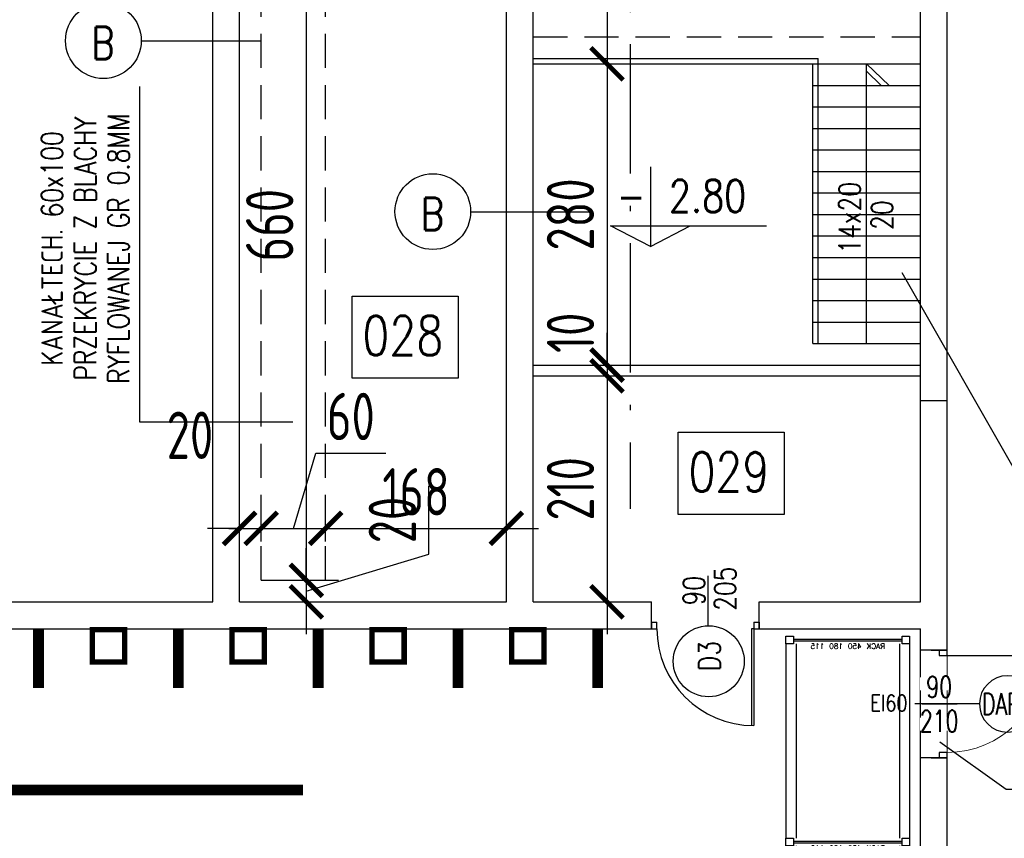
# Model space of a CAD drawing. Extents: x 153948 to 285449, y -89387 to -60195.
# Tile 48 of 101: x 249353 to 250268, y -75775 to -75014. Entities that reach past the tile are written whole.
import ezdxf
from ezdxf.enums import TextEntityAlignment as Align

# ---------------------------------------------------------------- set-up
doc = ezdxf.new("R2010")
doc.units = 0
doc.header["$LTSCALE"] = 100
doc.header["$MEASUREMENT"] = 0
doc.header["$PDMODE"] = 1
for name, pattern in [('ACAD_ISO10W100', [18.5, 12, -3, 0.5, -3]), ('DASHED2', [0.375, 0.25, -0.125]), ('HIDDEN2', [4.7625, 3.175, -1.5875])]:
    doc.linetypes.add(name, pattern=pattern)
doc.layers.get('0').update_dxf_attribs({"linetype": 'CONTINUOUS'})
doc.layers.get('DEFPOINTS').update_dxf_attribs({"linetype": 'CONTINUOUS'})
for name, color, linetype in [('A-BUD-OP', 3, 'CONTINUOUS'), ('A-DRZWI', 5, 'CONTINUOUS'), ('A-DRZWI OPIS 100', 5, 'CONTINUOUS'), ('A-LINIA PASY', 253, 'CONTINUOUS'), ('ALUMINIUM', 5, 'CONTINUOUS'), ('CEGLA', 4, 'CONTINUOUS'), ('DRZWI', 5, 'CONTINUOUS'), ('OPIS-POM', 2, 'CONTINUOUS'), ('OSIE', 8, 'ACAD_ISO10W100'), ('R-----OP', 2, 'CONTINUOUS'), ('RS REGAŁY', 7, 'CONTINUOUS'), ('SCHODY', 2, 'CONTINUOUS'), ('SCIANY-GK', 11, 'CONTINUOUS'), ('WIDOK', 11, 'CONTINUOUS'), ('WYMIARY', 1, 'CONTINUOUS')]:
    doc.layers.add(name, color=color, linetype=linetype)
doc.layers.add('A-NADPROŻE', color=8, linetype='DASHED2', lineweight=9)
doc.layers.add('PROJ_WIPEOUT', color=3, linetype='CONTINUOUS', lineweight=0)
doc.layers.add('A-PROSTOWNIK', color=7, linetype='CONTINUOUS', true_color=0xff0f0f)
doc.styles.add('DYBY-NORMALNY-0-8-N', font='ROMANS.SHX', dxfattribs={"width": 0.8})
doc.styles.add('ROMANS', font='romans')
doc.styles.get("Standard").update_dxf_attribs({"font": 'txt.shx'})
doc.styles.add('STYLE2', font='isocp.shx', dxfattribs={"width": 0.8})
doc.dimstyles.new('KRESKI_100', dxfattribs={"dimscale": 20, "dimtxt": 2.2, "dimasz": 1.5, "dimexe": 1.5, "dimexo": 1.5, "dimgap": 0.6, "dimtad": 1, "dimdec": 1, "dimrnd": 0.5, "dimdsep": 46, "dimtxsty": 'STYLE2', "dimblk1": 'ARCHTICK', "dimblk2": 'ARCHTICK', "dimsah": 1, "dimcen": 2.5, "dimdle": 1.5, "dimclrd": 10, "dimclre": 10, "dimclrt": 15, "dimadec": 0, "dimazin": 0, "dimtfac": 1, "dimtdec": 1, "dimtmove": 1, "dimatfit": 3, "dimldrblk": 'ARCHTICK', "dimfxl": 1.5, "dimfxlon": 1, "dimtolj": 1, "dimtzin": 0, "dimarcsym": 0})

# ---------------------------------------------------------------- blocks, each defined once
blk = doc.blocks.new('D100')
at = {"layer": 'ALUMINIUM'}
for p, q in [((0, 0), (0, -6)), ((0, 0), (5, 0)), ((5, -5.96), (5, 0)), ((95.02, 0.04), (100.02, 0.04)), ((95.02, 0.04), (95.02, -5.96)), ((100.02, 0.04), (100.02, -5.96)), ((0, -6), (5, -6)), ((93, -5.96), (93, -95.93)), ((95.02, -5.96), (93, -5.96)), ((95, -5.96), (95, -95.96)), ((95.02, -5.96), (100.02, -5.96))]:
    blk.add_line(p, q, dxfattribs=at)
blk.add_arc((95, -5.96), 90, 180, 270, dxfattribs=at)
blk = doc.blocks.new('_ARCHTICK')
at = {"color": 0, "linetype": 'ByBlock', "const_width": 0.15}
blk.add_lwpolyline([(-0.5, -0.5), (0.5, 0.5)], dxfattribs=at)
blk = doc.blocks.new('*D154')
at = {"layer": 'DEFPOINTS', "color": 0, "ltscale": 0.1, "transparency": 16777216}
for p in [(249577.4, -75487.25), (249557.4, -75529.55), (249577.4, -75529.55)]:
    blk.add_point(p, dxfattribs=at)
at = {"layer": 'WYMIARY', "color": 10, "lineweight": -2, "ltscale": 0.1, "transparency": 16777216}
for p, q in [((249557.4, -75499.55), (249557.4, -75457.25)), ((249577.4, -75499.55), (249577.4, -75457.25)), ((249557.4, -75487.25), (249527.4, -75487.25)), ((249557.4, -75487.25), (249577.4, -75487.25)), ((249577.4, -75487.25), (249607.4, -75487.25))]:
    blk.add_line(p, q, dxfattribs=at)
at = {"layer": 'WYMIARY', "color": 10, "lineweight": -2, "ltscale": 0.1, "transparency": 16777216, "xscale": 30, "yscale": 30, "zscale": 30}
blk.add_blockref('_ARCHTICK', (249557.4, -75487.25), dxfattribs=at)
at = {"layer": 'WYMIARY', "color": 10, "lineweight": -2, "ltscale": 0.1, "transparency": 16777216, "xscale": 30, "yscale": 30, "zscale": 30, "rotation": 180}
blk.add_blockref('_ARCHTICK', (249577.4, -75487.25), dxfattribs=at)
at = {"layer": 'WYMIARY', "color": 15, "ltscale": 0.1, "transparency": 16777216, "insert": (249511.21, -75400.74), "char_height": 44, "attachment_point": 5, "style": 'STYLE2'}
blk.add_mtext('\\A1;20', dxfattribs=at)
blk = doc.blocks.new('*D155')
at = {"layer": 'DEFPOINTS', "color": 0, "ltscale": 0.1, "transparency": 16777216}
for p in [(249637.4, -75487.25), (249577.4, -75529.55), (249637.4, -75529.55)]:
    blk.add_point(p, dxfattribs=at)
at = {"layer": 'WYMIARY', "color": 10, "lineweight": -2, "ltscale": 0.1, "transparency": 16777216}
for p, q in [((249607.4, -75487.25), (249628.4, -75417.25)), ((249628.4, -75417.25), (249693.26, -75417.25)), ((249577.4, -75499.55), (249577.4, -75457.25)), ((249637.4, -75499.55), (249637.4, -75457.25)), ((249547.4, -75487.25), (249667.4, -75487.25))]:
    blk.add_line(p, q, dxfattribs=at)
at = {"layer": 'WYMIARY', "color": 10, "lineweight": -2, "ltscale": 0.1, "transparency": 16777216, "xscale": 30, "yscale": 30, "zscale": 30, "rotation": 180}
blk.add_blockref('_ARCHTICK', (249577.4, -75487.25), dxfattribs=at)
at = {"layer": 'WYMIARY', "color": 10, "lineweight": -2, "ltscale": 0.1, "transparency": 16777216, "xscale": 30, "yscale": 30, "zscale": 30}
blk.add_blockref('_ARCHTICK', (249637.4, -75487.25), dxfattribs=at)
at = {"layer": 'WYMIARY', "color": 15, "ltscale": 0.1, "transparency": 16777216, "insert": (249660.83, -75383.25), "char_height": 44, "attachment_point": 5, "style": 'STYLE2'}
blk.add_mtext('\\A1;60', dxfattribs=at)
blk = doc.blocks.new('*D156')
at = {"layer": 'DEFPOINTS', "color": 0, "ltscale": 0.1, "transparency": 16777216}
for p in [(249805.4, -75487.25), (249637.4, -75529.55), (249805.4, -75529.55)]:
    blk.add_point(p, dxfattribs=at)
at = {"layer": 'WYMIARY', "color": 10, "lineweight": -2, "ltscale": 0.1, "transparency": 16777216}
for p, q in [((249637.4, -75499.55), (249637.4, -75457.25)), ((249805.4, -75499.55), (249805.4, -75457.25)), ((249607.4, -75487.25), (249835.4, -75487.25))]:
    blk.add_line(p, q, dxfattribs=at)
at = {"layer": 'WYMIARY', "color": 10, "lineweight": -2, "ltscale": 0.1, "transparency": 16777216, "xscale": 30, "yscale": 30, "zscale": 30, "rotation": 180}
blk.add_blockref('_ARCHTICK', (249637.4, -75487.25), dxfattribs=at)
at = {"layer": 'WYMIARY', "color": 10, "lineweight": -2, "ltscale": 0.1, "transparency": 16777216, "xscale": 30, "yscale": 30, "zscale": 30}
blk.add_blockref('_ARCHTICK', (249805.4, -75487.25), dxfattribs=at)
at = {"layer": 'WYMIARY', "color": 15, "ltscale": 0.1, "transparency": 16777216, "insert": (249721.4, -75453.25), "char_height": 44, "attachment_point": 5, "style": 'STYLE2'}
blk.add_mtext('\\A1;168', dxfattribs=at)
blk = doc.blocks.new('*D161')
at = {"layer": 'DEFPOINTS', "color": 0, "ltscale": 0.1, "transparency": 16777216}
for p in [(249577.4, -74875.49), (249577.4, -75535.55), (249619.39, -75535.55)]:
    blk.add_point(p, dxfattribs=at)
at = {"layer": 'WYMIARY', "color": 10, "lineweight": -2, "ltscale": 0.1, "transparency": 16777216}
for p, q in [((249619.39, -74845.49), (249619.39, -75565.55)), ((249607.4, -74875.49), (249649.39, -74875.49)), ((249607.4, -75535.55), (249649.39, -75535.55))]:
    blk.add_line(p, q, dxfattribs=at)
at = {"layer": 'WYMIARY', "color": 10, "lineweight": -2, "ltscale": 0.1, "transparency": 16777216, "xscale": 30, "yscale": 30, "zscale": 30}
for p, rotation in [((249619.39, -74875.49), 90), ((249619.39, -75535.55), 270)]:
    blk.add_blockref('_ARCHTICK', p, dxfattribs=dict(at, rotation=rotation))
at = {"layer": 'WYMIARY', "color": 15, "ltscale": 0.1, "transparency": 16777216, "insert": (249585.39, -75205.52), "char_height": 44, "attachment_point": 5, "rotation": 90, "style": 'STYLE2'}
blk.add_mtext('\\A1;660', dxfattribs=at)
blk = doc.blocks.new('*D162')
at = {"layer": 'DEFPOINTS', "color": 0, "ltscale": 0.1, "transparency": 16777216}
for p in [(249577.4, -75535.55), (249557.4, -75555.55), (249619.39, -75555.55)]:
    blk.add_point(p, dxfattribs=at)
at = {"layer": 'WYMIARY', "color": 10, "lineweight": -2, "ltscale": 0.1, "transparency": 16777216}
for p, q in [((249733.4, -75511.34), (249733.4, -75447.7)), ((249619.39, -75535.55), (249619.39, -75505.55)), ((249619.39, -75545.55), (249733.4, -75511.34)), ((249607.4, -75535.55), (249649.39, -75535.55)), ((249619.39, -75535.55), (249619.39, -75555.55)), ((249619.39, -75535.55), (249619.39, -75555.55)), ((249589.39, -75555.55), (249649.39, -75555.55)), ((249619.39, -75555.55), (249619.39, -75585.55))]:
    blk.add_line(p, q, dxfattribs=at)
at = {"layer": 'WYMIARY', "color": 10, "lineweight": -2, "ltscale": 0.1, "transparency": 16777216, "xscale": 30, "yscale": 30, "zscale": 30}
for p, rotation in [((249619.39, -75535.55), 270), ((249619.39, -75555.55), 90)]:
    blk.add_blockref('_ARCHTICK', p, dxfattribs=dict(at, rotation=rotation))
at = {"layer": 'WYMIARY', "color": 15, "ltscale": 0.1, "transparency": 16777216, "insert": (249699.4, -75479.52), "char_height": 44, "attachment_point": 5, "rotation": 90, "style": 'STYLE2'}
blk.add_mtext('\\A1;20', dxfattribs=at)
blk = doc.blocks.new('*D163')
at = {"layer": 'DEFPOINTS', "color": 0, "ltscale": 0.1, "transparency": 16777216}
for p in [(249830.4, -74855.49), (249830.4, -75055.49), (249899.03, -75055.49)]:
    blk.add_point(p, dxfattribs=at)
at = {"layer": 'WYMIARY', "color": 10, "lineweight": -2, "ltscale": 0.1, "transparency": 16777216}
for p, q in [((249899.03, -74825.49), (249899.03, -75085.49)), ((249869.03, -74855.49), (249929.03, -74855.49)), ((249869.03, -75055.49), (249929.03, -75055.49))]:
    blk.add_line(p, q, dxfattribs=at)
at = {"layer": 'WYMIARY', "color": 10, "lineweight": -2, "ltscale": 0.1, "transparency": 16777216, "xscale": 30, "yscale": 30, "zscale": 30}
for p, rotation in [((249899.03, -74855.49), 90), ((249899.03, -75055.49), 270)]:
    blk.add_blockref('_ARCHTICK', p, dxfattribs=dict(at, rotation=rotation))
at = {"layer": 'WYMIARY', "color": 15, "ltscale": 0.1, "transparency": 16777216, "insert": (249865.03, -74955.49), "char_height": 44, "attachment_point": 5, "rotation": 90, "style": 'STYLE2'}
blk.add_mtext('\\A1;200', dxfattribs=at)
blk = doc.blocks.new('*D164')
at = {"layer": 'DEFPOINTS', "color": 0, "ltscale": 0.1, "transparency": 16777216}
for p in [(249830.4, -75055.49), (249830.4, -75335.49), (249899.03, -75335.49)]:
    blk.add_point(p, dxfattribs=at)
at = {"layer": 'WYMIARY', "color": 10, "lineweight": -2, "ltscale": 0.1, "transparency": 16777216}
for p, q in [((249899.03, -75025.49), (249899.03, -75365.49)), ((249869.03, -75055.49), (249929.03, -75055.49)), ((249869.03, -75335.49), (249929.03, -75335.49))]:
    blk.add_line(p, q, dxfattribs=at)
at = {"layer": 'WYMIARY', "color": 10, "lineweight": -2, "ltscale": 0.1, "transparency": 16777216, "xscale": 30, "yscale": 30, "zscale": 30}
for p, rotation in [((249899.03, -75055.49), 90), ((249899.03, -75335.49), 270)]:
    blk.add_blockref('_ARCHTICK', p, dxfattribs=dict(at, rotation=rotation))
at = {"layer": 'WYMIARY', "color": 15, "ltscale": 0.1, "transparency": 16777216, "insert": (249865.03, -75195.49), "char_height": 44, "attachment_point": 5, "rotation": 90, "style": 'STYLE2'}
blk.add_mtext('\\A1;280', dxfattribs=at)
blk = doc.blocks.new('*D165')
at = {"layer": 'DEFPOINTS', "color": 0, "ltscale": 0.1, "transparency": 16777216}
for p in [(249830.4, -75335.49), (249830.4, -75345.49), (249899.03, -75345.49)]:
    blk.add_point(p, dxfattribs=at)
at = {"layer": 'WYMIARY', "color": 10, "lineweight": -2, "ltscale": 0.1, "transparency": 16777216}
for p, q in [((249899.03, -75335.49), (249899.03, -75305.49)), ((249869.03, -75335.49), (249929.03, -75335.49)), ((249899.03, -75335.49), (249899.03, -75345.49)), ((249869.03, -75345.49), (249929.03, -75345.49)), ((249899.03, -75345.49), (249899.03, -75375.49))]:
    blk.add_line(p, q, dxfattribs=at)
at = {"layer": 'WYMIARY', "color": 10, "lineweight": -2, "ltscale": 0.1, "transparency": 16777216, "xscale": 30, "yscale": 30, "zscale": 30}
for p, rotation in [((249899.03, -75335.49), 270), ((249899.03, -75345.49), 90)]:
    blk.add_blockref('_ARCHTICK', p, dxfattribs=dict(at, rotation=rotation))
at = {"layer": 'WYMIARY', "color": 15, "ltscale": 0.1, "transparency": 16777216, "insert": (249865.03, -75305.49), "char_height": 44, "attachment_point": 5, "rotation": 90, "style": 'STYLE2'}
blk.add_mtext('\\A1;10', dxfattribs=at)
blk = doc.blocks.new('*D166')
at = {"layer": 'DEFPOINTS', "color": 0, "ltscale": 0.1, "transparency": 16777216}
for p in [(249830.4, -75345.49), (249830.4, -75555.55), (249899.03, -75555.55)]:
    blk.add_point(p, dxfattribs=at)
at = {"layer": 'WYMIARY', "color": 10, "lineweight": -2, "ltscale": 0.1, "transparency": 16777216}
for p, q in [((249899.03, -75315.49), (249899.03, -75585.55)), ((249869.03, -75345.49), (249929.03, -75345.49)), ((249869.03, -75555.55), (249929.03, -75555.55))]:
    blk.add_line(p, q, dxfattribs=at)
at = {"layer": 'WYMIARY', "color": 10, "lineweight": -2, "ltscale": 0.1, "transparency": 16777216, "xscale": 30, "yscale": 30, "zscale": 30}
for p, rotation in [((249899.03, -75345.49), 90), ((249899.03, -75555.55), 270)]:
    blk.add_blockref('_ARCHTICK', p, dxfattribs=dict(at, rotation=rotation))
at = {"layer": 'WYMIARY', "color": 15, "ltscale": 0.1, "transparency": 16777216, "insert": (249865.03, -75450.52), "char_height": 44, "attachment_point": 5, "rotation": 90, "style": 'STYLE2'}
blk.add_mtext('\\A1;210', dxfattribs=at)
blk = doc.blocks.new('RACK 450 180 115')
at = {"color": 1}
for p, q in [((7, 115), (187.8, 115)), ((2.75, 108), (2.75, 7)), ((4.25, 108), (4.25, 7)), ((7, 105.5), (187.8, 105.5)), ((7, 9.5), (187.8, 9.5)), ((7, 0), (187.8, 0))]:
    blk.add_line(p, q, dxfattribs=at)
for points in [[(0, 108), (7, 108), (7, 115), (0, 115)], [(0, 0), (7, 0), (7, 7), (0, 7)]]:
    blk.add_lwpolyline(points, close=True, dxfattribs=at)
at = {"color": 1, "insert": (9.25, 57.5), "char_height": 5, "width": 101, "attachment_point": 5, "rotation": 90}
blk.add_mtext('RACK 450 180 115', dxfattribs=at)
blk = doc.blocks.new('DR_90_kont')
blk.add_wipeout([(-100, -20.46), (0, -20.46), (0, 12.96), (-100, 12.96)]).dxf.layer = 'PROJ_WIPEOUT'
at = {"linetype": 'Continuous', "lineweight": 5}
blk.add_lwpolyline([(-50, -21.69), (-50, 10.88)], dxfattribs=at)
for points in [[(-100, 2.5), (-100, -12.5)], [(0, 2.5), (0, -12.5)], [(-5, -5), (-5, -102.5)]]:
    blk.add_lwpolyline(points)
for points in [[(-100, -5), (-100, -12.5), (-95, -12.5), (-95, -5)], [(-5, -5), (-5, -12.5), (0, -12.5), (0, -5)]]:
    blk.add_lwpolyline(points, close=True)
at = {"lineweight": 13}
blk.add_arc((-5, -12.5), 90, 180, 270, dxfattribs=at)
blk = doc.blocks.new('SZPILKA')
blk.add_lwpolyline([(89177.3, -31834.9), (89177.3, -31754.9)])
blk.add_circle((89177.3, -31869.9), 35)
at = {"style": 'DYBY-NORMALNY-0-8-N', "width": 0.8}
blk.add_attdef('ODPORNOSC', text='', height=20, rotation=90, dxfattribs=at).set_placement((89177.3, -31749.9), align=Align.MIDDLE_LEFT)
blk.add_attdef('SZEROKOSC', text='', height=20, rotation=90, dxfattribs=at).set_placement((89177.3, -31794.9), align=Align.BOTTOM_CENTER)
blk.add_attdef('WYSOKOSC', text='', height=20, rotation=90, dxfattribs=at).set_placement((89183.6, -31794.9), align=Align.TOP_CENTER)
blk.add_attdef('TYP', text='', height=20, rotation=90, dxfattribs=at).set_placement((89177.3, -31869.9), align=Align.MIDDLE_CENTER)

msp = doc.modelspace()

# ---------------------------------------------------------------- linework, layer by layer
at = {"layer": 'A-BUD-OP'}
for p, q in [((249939.42, -75151.29), (249939.42, -75225.35)), ((249939.42, -75225.35), (249902.37, -75206.03)), ((249902.37, -75206.03), (250047.35, -75206.03)), ((249939.42, -75225.35), (249976.47, -75206.03))]:
    msp.add_line(p, q, dxfattribs=at)
at = {"layer": 'A-LINIA PASY', "const_width": 10}
for points in [[(249370.4, -75580.55), (249370.4, -75635.55)], [(249500.4, -75580.55), (249500.4, -75635.55)], [(249630.4, -75580.55), (249630.4, -75635.55)], [(249760.4, -75580.55), (249760.4, -75635.55)], [(249890.4, -75580.55), (249890.4, -75635.55)], [(249616.4, -75730.55), (249256.4, -75730.55)]]:
    msp.add_lwpolyline(points, dxfattribs=at)
at = {"layer": 'A-PROSTOWNIK', "ltscale": 0.1, "const_width": 5}
for points in [[(249420.4, -75581.55), (249450.4, -75581.55), (249450.4, -75611.55), (249420.4, -75611.55)], [(249550.4, -75581.55), (249580.4, -75581.55), (249580.4, -75611.55), (249550.4, -75611.55)], [(249680.4, -75581.55), (249710.4, -75581.55), (249710.4, -75611.55), (249680.4, -75611.55)], [(249810.4, -75581.55), (249840.4, -75581.55), (249840.4, -75611.55), (249810.4, -75611.55)]]:
    msp.add_lwpolyline(points, close=True, dxfattribs=at)
at = {"layer": 'CEGLA', "ltscale": 0.5}
for p, q in [((250215.4, -76110.55), (250215.4, -74830.55)), ((249532.4, -75555.55), (249532.4, -74855.49)), ((249557.4, -75555.55), (249557.4, -74855.49)), ((249805.4, -75555.55), (249805.4, -74855.49)), ((249830.4, -75555.55), (249830.4, -74855.49)), ((250190.4, -75555.55), (250190.4, -74856.49)), ((248732.4, -75555.55), (249532.4, -75555.55)), ((249557.4, -75555.55), (249805.4, -75555.55)), ((249830.4, -75555.55), (249940.4, -75555.55)), ((249940.4, -75580.55), (249940.4, -75555.55)), ((250040.4, -75580.55), (250040.4, -75555.55)), ((250040.4, -75555.55), (250190.4, -75555.55)), ((248707.4, -75580.55), (249940.4, -75580.55)), ((250040.4, -75580.55), (250190.4, -75580.55)), ((250190.4, -76110.55), (250190.4, -75580.55))]:
    msp.add_line(p, q, dxfattribs=at)
at = {"layer": 'CEGLA', "ltscale": 0.1}
msp.add_line((250190.4, -75368.55), (250215.4, -75368.55), dxfattribs=at)
at = {"layer": 'OPIS-POM'}
for points in [[(249661.95, -75271.32), (249760.62, -75271.32), (249760.62, -75347.63), (249661.95, -75347.63)], [(249965.12, -75397.94), (250063.79, -75397.94), (250063.79, -75474.26), (249965.12, -75474.26)]]:
    msp.add_lwpolyline(points, close=True, dxfattribs=at)
at = {"layer": 'OSIE', "ltscale": 0.1}
msp.add_line((249920.4, -74482.32), (249920.4, -75469.12), dxfattribs=at)
at = {"layer": 'R-----OP'}
for p, q in [((249577.65, -75034.36), (249465.91, -75034.36)), ((249883.96, -75193.23), (249772.22, -75193.23))]:
    msp.add_line(p, q, dxfattribs=at)
at = {"layer": 'R-----OP', "ltscale": 0.1}
for p, q in [((249464.36, -75076.51), (249464.36, -75388.12)), ((250282.77, -75441.11), (250173.57, -75249.65)), ((249464.36, -75388.12), (249606.82, -75388.12))]:
    msp.add_line(p, q, dxfattribs=at)
at = {"layer": 'R-----OP'}
msp.add_lwpolyline([(249993.13, -75578.38), (249993.08, -75531.53)], dxfattribs=at)
for centre, radius in [((249430.73, -75033.97), 35.19), ((249737.04, -75192.84), 35.19), ((249993.61, -75610.81), 33)]:
    msp.add_circle(centre, radius, dxfattribs=at)
at = {"layer": 'SCHODY', "ltscale": 0.5}
for p, q in [((249830.4, -75050.49), (250095.4, -75050.49)), ((250095.4, -75315.49), (250095.4, -75050.49)), ((249830.4, -75055.49), (250190.4, -75055.49)), ((250090.4, -75315.49), (250090.4, -75055.49)), ((250090.4, -75075.49), (250190.4, -75075.49)), ((250090.4, -75095.49), (250190.4, -75095.49)), ((250090.4, -75115.49), (250190.4, -75115.49)), ((250090.4, -75135.49), (250190.4, -75135.49)), ((250090.4, -75155.49), (250190.4, -75155.49)), ((250090.4, -75175.49), (250190.4, -75175.49)), ((250090.4, -75195.49), (250190.4, -75195.49)), ((250090.4, -75215.49), (250190.4, -75215.49)), ((250090.4, -75235.49), (250190.4, -75235.49)), ((250090.4, -75255.49), (250190.4, -75255.49)), ((250090.4, -75275.49), (250190.4, -75275.49)), ((250090.4, -75295.49), (250190.4, -75295.49)), ((250090.4, -75315.49), (250190.4, -75315.49))]:
    msp.add_line(p, q, dxfattribs=at)
at = {"layer": 'SCHODY', "ltscale": 0.1}
msp.add_line((250140.4, -75315.49), (250140.4, -75055.49), dxfattribs=at)
at = {"layer": 'SCHODY', "linetype": 'HIDDEN2', "ltscale": 0.1}
for p, q in [((250140.4, -75055.49), (250161.22, -75075.49)), ((250140.4, -75062.43), (250154, -75075.49))]:
    msp.add_line(p, q, dxfattribs=at)
at = {"layer": 'SCIANY-GK', "ltscale": 0.5}
for p, q in [((249830.4, -75335.49), (250190.4, -75335.49)), ((249830.4, -75335.49), (249950.4, -75335.49)), ((249830.4, -75345.49), (250190.4, -75345.49))]:
    msp.add_line(p, q, dxfattribs=at)
at = {"layer": 'WIDOK', "linetype": 'HIDDEN2', "ltscale": 0.1}
for p, q in [((249577.4, -75535.55), (249577.4, -74875.49)), ((249637.4, -75535.55), (249637.4, -74935.49)), ((249830.4, -75030.49), (250190.4, -75030.49)), ((250190.4, -75398.55), (250190.4, -75194.55)), ((249577.4, -75535.55), (249637.4, -75535.55))]:
    msp.add_line(p, q, dxfattribs=at)

# ---------------------------------------------------------------- block references
at = {"layer": 'DRZWI', "ltscale": 0.12}
msp.add_blockref('D100', (249940.38, -75574.55), dxfattribs=at)
at = {"layer": 'RS REGAŁY', "xscale": -1, "rotation": 90}
for p in [(250180.4, -75587.55), (250180.4, -75775.35)]:
    msp.add_blockref('RACK 450 180 115', p, dxfattribs=at)

# ---------------------------------------------------------------- texts
at = {"layer": 'A-BUD-OP', "style": 'DYBY-NORMALNY-0-8-N', "width": 0.8}
for s, p in [('2.80', (249956.52, -75193.28)), ('-', (249908.2, -75193.28))]:
    msp.add_text(s, height=30, dxfattribs=at).set_placement(p)
at = {"layer": 'OPIS-POM', "style": 'DYBY-NORMALNY-0-8-N', "width": 0.8}
for s, p in [('028', (249709.15, -75308.13)), ('029', (250012.33, -75434.76))]:
    msp.add_text(s, height=36.562, dxfattribs=at).set_placement(p, align=Align.MIDDLE)
at = {"layer": 'R-----OP', "style": 'DYBY-NORMALNY-0-8-N', "width": 0.8}
for p in [(249430.33, -75036.08), (249736.64, -75194.95)]:
    msp.add_text('B', height=30, dxfattribs=at).set_placement(p, align=Align.MIDDLE)
at = {"layer": 'R-----OP', "color": 2, "style": 'DYBY-NORMALNY-0-8-N', "width": 0.8}
for s, p in [('RYFLOWANEJ GR 0.8MM', (249444.84, -75227.11)), ('PRZEKRYCIE Z BLACHY', (249413.92, -75227.11)), ('KANAŁTECH. 60x100', (249383.01, -75227.11)), ('205', (250008.83, -75543.32)), ('90', (249979.84, -75545.15))]:
    msp.add_text(s, height=20, rotation=90, dxfattribs=at).set_placement(p, align=Align.MIDDLE)
for s, p in [('14x20', (250134.68, -75231.82)), ('20', (250164.78, -75209.87))]:
    msp.add_text(s, height=20, rotation=90, dxfattribs=at).set_placement(p)
msp.add_text('D3', height=20, rotation=90, dxfattribs=at).set_placement((249994.28, -75605.84), align=Align.MIDDLE_CENTER)

# ---------------------------------------------------------------- dimensions: what is measured, and where the dimension line sits
at = {"layer": 'WYMIARY', "ltscale": 0.1}
for base, p1, p2, picture, middle in [((249899.03, -75055.49), (249830.4, -74855.49), (249830.4, -75055.49), '*D163', (249865.03, -74955.49)), ((249619.39, -75535.55), (249577.4, -74875.49), (249577.4, -75535.55), '*D161', (249585.39, -75205.52)), ((249899.03, -75335.49), (249830.4, -75055.49), (249830.4, -75335.49), '*D164', (249865.03, -75195.49)), ((249899.03, -75555.55), (249830.4, -75345.49), (249830.4, -75555.55), '*D166', (249865.03, -75450.52)), ((249619.39, -75555.55), (249577.4, -75535.55), (249557.4, -75555.55), '*D162', (249699.4, -75499.34))]:
    dim = msp.add_linear_dim(base=base, p1=p1, p2=p2, angle=90, dimstyle='KRESKI_100', dxfattribs=at)
    dim.commit()
    dim.dimension.update_dxf_attribs({"geometry": picture, "text_midpoint": middle})
dim = msp.add_linear_dim(base=(249899.03, -75345.49), p1=(249830.4, -75335.49), p2=(249830.4, -75345.49), angle=90, dimstyle='KRESKI_100', dxfattribs=at)
dim.commit()
dim.dimension.update_dxf_attribs({"geometry": '*D165', "text_midpoint": (249899.03, -75305.49), "dimtype": 160})
for base, p1, p2, picture, middle in [((249637.4, -75487.25), (249577.4, -75529.55), (249637.4, -75529.55), '*D155', (249640.4, -75383.25)), ((249805.4, -75487.25), (249637.4, -75529.55), (249805.4, -75529.55), '*D156', (249721.4, -75453.25))]:
    dim = msp.add_linear_dim(base=base, p1=p1, p2=p2, dimstyle='KRESKI_100', dxfattribs=at)
    dim.commit()
    dim.dimension.update_dxf_attribs({"geometry": picture, "text_midpoint": middle})
dim = msp.add_linear_dim(base=(249577.4, -75487.25), p1=(249557.4, -75529.55), p2=(249577.4, -75529.55), dimstyle='KRESKI_100', dxfattribs=at)
dim.commit()
dim.dimension.update_dxf_attribs({"geometry": '*D154', "text_midpoint": (249511.21, -75434.75), "dimtype": 160})

# ---------------------------------------------------------------- next in the draw order: block references
at = {"layer": 'A-DRZWI', "linetype": 'Continuous', "rotation": 90.00000000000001}
msp.add_blockref('DR_90_kont', (250202.9, -75600.55), dxfattribs=at)

# ---------------------------------------------------------------- next in the draw order: linework, layer by layer
at = {"layer": 'A-NADPROŻE', "color": 20, "true_color": 0xeb2614}
msp.add_lwpolyline([(250190.4, -75600.55), (250190.4, -75700.55), (250215.4, -75700.55), (250215.4, -75600.55)], close=True, dxfattribs=at)
at = {"layer": 'CEGLA', "ltscale": 0.5}
for p, q in [((250215.4, -75600.55), (250190.4, -75600.55)), ((250215.4, -75700.55), (250190.4, -75700.55))]:
    msp.add_line(p, q, dxfattribs=at)
at = {"layer": 'R-----OP', "color": 2}
msp.add_lwpolyline([(250208.38, -75685.69), (250270.18, -75729.82), (250434.47, -75729.82)], dxfattribs=at)

# ---------------------------------------------------------------- next in the draw order: block references
at = {"layer": 'A-DRZWI OPIS 100'}
ref = msp.add_blockref('SZPILKA', (226369.12, -8767.53), dxfattribs=dict(at, xscale=-0.75, yscale=0.75, zscale=0.75, rotation=90))
ref.add_attrib('TYP', 'DAP1', dxfattribs={"layer": '0', "height": 20, "rotation": 360, "style": 'ROMANS', "width": 0.7}).set_placement((250271.55, -75650.55), align=Align.MIDDLE_CENTER)
ref.add_attrib('SZEROKOSC', '90', dxfattribs={"layer": '0', "height": 20, "rotation": 360, "style": 'ROMANS', "width": 0.7}).set_placement((250207.9, -75650.55), align=Align.BOTTOM_CENTER)
ref.add_attrib('WYSOKOSC', '210', dxfattribs={"layer": '0', "height": 20, "rotation": 360, "style": 'ROMANS', "width": 0.7}).set_placement((250207.9, -75682.39), align=Align.BOTTOM_CENTER)
ref.add_attrib('ODPORNOSC', 'EI60', dxfattribs={"layer": '0', "height": 15, "style": 'DYBY-NORMALNY-0-8-N', "width": 0.8}).set_placement((250143.94, -75649.63), align=Align.MIDDLE_LEFT)

doc.saveas('drawing.dxf')
